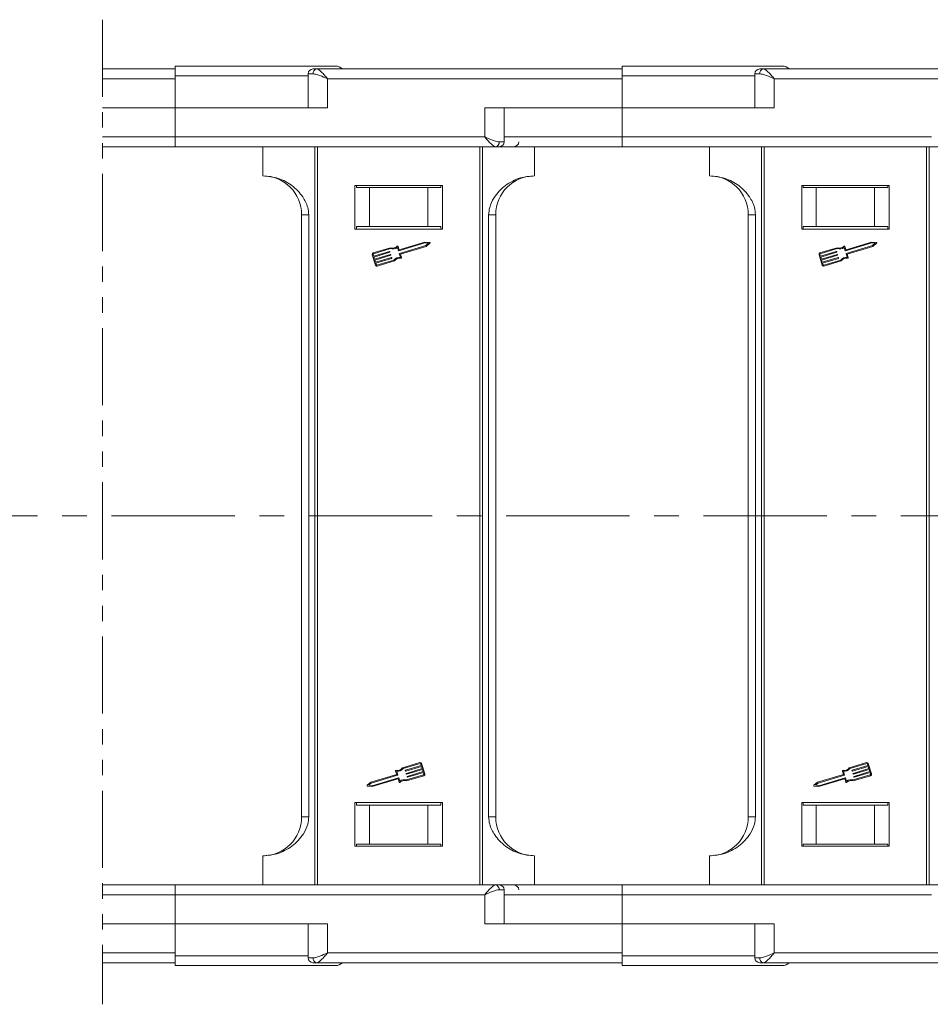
# Model space of a CAD drawing. Header units: millimetres. Extents: x 3104 to 4027, y -212 to 440.
# Tile 12 of 39: x 3700 to 3794, y -52 to 49. Entities that reach past the tile are written whole.
import ezdxf

# ---------------------------------------------------------------- set-up
doc = ezdxf.new("R2010")
doc.units = ezdxf.units.MM
doc.linetypes.add('CENTERX2', pattern=[20.32, 12.7, -2.54, 2.54, -2.54])
doc.linetypes.add('PHANTOM2', pattern=[31.75, 15.875, -3.175, 3.175, -3.175, 3.175, -3.175])

msp = doc.modelspace()

# ---------------------------------------------------------------- linework, layer by layer
at = {"color": 3, "linetype": 'PHANTOM2', "lineweight": 9, "ltscale": 0.5}
msp.add_line((3708.97, 49.082), (3708.965, -52.278), dxfattribs=at)
at = {"color": 7, "linetype": 'Continuous', "lineweight": 15}
for p, q in [((3716.471, 44.007), (3708.97, 44.007)), ((3762.471, 44.007), (3731.029, 44.007)), ((3808.471, 44.007), (3777.029, 44.007)), ((3708.97, 43.007), (3716.471, 43.007)), ((3716.471, 43.307), (3716.471, 43.007)), ((3730.147, 43.307), (3716.471, 43.307)), ((3716.471, 43.007), (3716.471, 40.007)), ((3730.147, 43.507), (3730.147, 40.007)), ((3730.657, 43.507), (3730.147, 43.507)), ((3732.147, 40.007), (3732.147, 43.007)), ((3732.147, 43.007), (3762.471, 43.007)), ((3762.471, 43.307), (3762.471, 43.007)), ((3776.147, 43.307), (3762.471, 43.307)), ((3762.471, 43.007), (3762.471, 40.007)), ((3776.147, 43.507), (3776.147, 40.007)), ((3776.657, 43.507), (3776.147, 43.507)), ((3778.147, 40.007), (3778.147, 43.007)), ((3778.147, 43.007), (3808.471, 43.007)), ((3716.471, 40.007), (3708.97, 40.007)), ((3716.471, 37.007), (3716.471, 40.007)), ((3716.471, 40.007), (3732.147, 40.007)), ((3762.471, 40.007), (3748.326, 40.007)), ((3748.326, 40.007), (3748.326, 37.007)), ((3750.326, 36.507), (3750.326, 40.007)), ((3762.471, 37.007), (3762.471, 40.007)), ((3762.471, 40.007), (3778.147, 40.007)), ((3716.471, 37.007), (3708.969, 37.007)), ((3748.326, 37.007), (3716.471, 37.007)), ((3716.471, 36.007), (3716.471, 37.007)), ((3750.326, 36.507), (3749.817, 36.507)), ((3762.471, 37.007), (3750.326, 37.007)), ((3794.326, 37.007), (3762.471, 37.007)), ((3762.471, 36.007), (3762.471, 37.007)), ((3749.444, 36.007), (3716.471, 36.007)), ((3725.471, 33.007), (3725.471, 36.007)), ((3730.842, 36.007), (3730.842, -1.993)), ((3731.105, -1.993), (3731.105, 36.007)), ((3747.837, 36.007), (3747.837, -1.993)), ((3748.1, -1.993), (3748.1, 36.007)), ((3749.581, 36.007), (3753.471, 36.007)), ((3753.471, 36.007), (3753.471, 33.007)), ((3795.444, 36.007), (3762.471, 36.007)), ((3771.471, 33.007), (3771.471, 36.007)), ((3776.842, 36.007), (3776.842, -1.993)), ((3777.105, -1.993), (3777.105, 36.007)), ((3793.837, 36.007), (3793.837, -1.993)), ((3794.1, -1.993), (3794.1, 36.007)), ((3734.971, 32.007), (3734.971, 27.507)), ((3743.971, 32.007), (3734.971, 32.007)), ((3735.12, 31.807), (3735.12, 32.007)), ((3735.12, 31.807), (3736.471, 31.807)), ((3736.471, 31.807), (3736.471, 27.807)), ((3742.471, 31.807), (3736.471, 31.807)), ((3742.471, 27.807), (3742.471, 31.807)), ((3742.471, 31.807), (3743.822, 31.807)), ((3743.822, 32.007), (3743.822, 31.807)), ((3743.971, 27.507), (3743.971, 32.007)), ((3789.971, 32.007), (3780.971, 32.007)), ((3780.971, 32.007), (3780.971, 27.507)), ((3781.12, 31.807), (3781.12, 32.007)), ((3781.12, 31.807), (3782.471, 31.807)), ((3782.471, 31.807), (3782.471, 27.807)), ((3788.471, 31.807), (3782.471, 31.807)), ((3788.471, 27.807), (3788.471, 31.807)), ((3788.471, 31.807), (3789.822, 31.807)), ((3789.822, 32.007), (3789.822, 31.807)), ((3789.971, 27.507), (3789.971, 32.007)), ((3730.21, 29.007), (3729.471, 29.007)), ((3729.471, 29.007), (3729.471, -1.993)), ((3730.21, -1.993), (3730.21, 29.007)), ((3748.733, 29.007), (3748.733, -1.993)), ((3749.471, 29.007), (3748.733, 29.007)), ((3749.471, -1.993), (3749.471, 29.007)), ((3776.21, 29.007), (3775.471, 29.007)), ((3775.471, 29.007), (3775.471, -1.993)), ((3776.21, -1.993), (3776.21, 29.007)), ((3734.971, 27.507), (3743.971, 27.507)), ((3736.471, 27.807), (3735.12, 27.807)), ((3735.12, 27.807), (3735.12, 27.507)), ((3742.471, 27.807), (3736.471, 27.807)), ((3743.822, 27.807), (3742.471, 27.807)), ((3743.822, 27.507), (3743.822, 27.807)), ((3780.971, 27.507), (3789.971, 27.507)), ((3782.471, 27.807), (3781.12, 27.807)), ((3781.12, 27.807), (3781.12, 27.507)), ((3788.471, 27.807), (3782.471, 27.807)), ((3789.822, 27.807), (3788.471, 27.807)), ((3789.822, 27.507), (3789.822, 27.807)), ((3738.631, 25.609), (3736.849, 25.067)), ((3738.631, 25.511), (3736.876, 24.977)), ((3739.442, 25.291), (3739.336, 25.639)), ((3739.405, 25.734), (3739.504, 25.409)), ((3742.179, 26.1), (3739.471, 25.276)), ((3742.17, 26.195), (3739.534, 25.393)), ((3739.553, 25.006), (3742.261, 25.83)), ((3739.648, 24.937), (3742.306, 25.746)), ((3742.657, 26.143), (3742.17, 26.195)), ((3742.537, 26.062), (3742.179, 26.1)), ((3742.261, 25.83), (3742.537, 26.062)), ((3742.306, 25.746), (3742.682, 26.061)), ((3784.631, 25.609), (3782.849, 25.067)), ((3784.631, 25.511), (3782.876, 24.977)), ((3785.442, 25.291), (3785.336, 25.639)), ((3785.405, 25.734), (3785.504, 25.409)), ((3788.179, 26.1), (3785.471, 25.276)), ((3788.17, 26.195), (3785.534, 25.393)), ((3785.553, 25.006), (3788.261, 25.83)), ((3785.648, 24.937), (3788.306, 25.746)), ((3788.657, 26.143), (3788.17, 26.195)), ((3788.537, 26.062), (3788.179, 26.1)), ((3788.261, 25.83), (3788.537, 26.062)), ((3788.306, 25.746), (3788.682, 26.061)), ((3736.755, 24.891), (3737.084, 23.812)), ((3736.845, 24.918), (3736.9, 24.739)), ((3736.9, 24.739), (3738.529, 25.235)), ((3738.556, 25.145), (3736.927, 24.649)), ((3736.927, 24.649), (3736.996, 24.424)), ((3736.996, 24.424), (3738.625, 24.92)), ((3738.652, 24.83), (3737.023, 24.334)), ((3737.023, 24.334), (3737.091, 24.109)), ((3737.091, 24.109), (3738.721, 24.605)), ((3738.748, 24.515), (3737.119, 24.02)), ((3737.232, 23.809), (3738.986, 24.343)), ((3738.558, 25.219), (3738.572, 25.174)), ((3738.654, 24.904), (3738.668, 24.859)), ((3738.75, 24.59), (3738.763, 24.545)), ((3739.643, 24.629), (3739.538, 24.977)), ((3739.754, 24.589), (3739.648, 24.937)), ((3782.755, 24.891), (3783.084, 23.812)), ((3782.845, 24.918), (3782.9, 24.739)), ((3782.9, 24.739), (3784.529, 25.235)), ((3784.556, 25.145), (3782.927, 24.649)), ((3782.927, 24.649), (3782.996, 24.424)), ((3782.996, 24.424), (3784.625, 24.92)), ((3784.652, 24.83), (3783.023, 24.334)), ((3783.023, 24.334), (3783.091, 24.109)), ((3783.091, 24.109), (3784.721, 24.605)), ((3784.748, 24.515), (3783.119, 24.02)), ((3783.232, 23.809), (3784.986, 24.343)), ((3784.558, 25.219), (3784.572, 25.174)), ((3784.654, 24.904), (3784.668, 24.859)), ((3784.75, 24.59), (3784.763, 24.545)), ((3785.643, 24.629), (3785.538, 24.977)), ((3785.754, 24.589), (3785.648, 24.937)), ((3737.119, 24.02), (3737.174, 23.84)), ((3737.26, 23.719), (3739.042, 24.261)), ((3783.119, 24.02), (3783.174, 23.84)), ((3783.26, 23.719), (3785.042, 24.261)), ((3729.471, -1.993), (3729.471, -32.993)), ((3730.21, -32.993), (3730.21, -1.993)), ((3730.842, -1.993), (3730.842, -39.993)), ((3731.105, -39.993), (3731.105, -1.993)), ((3747.837, -1.993), (3747.837, -39.993)), ((3748.1, -39.993), (3748.1, -1.993)), ((3748.733, -1.993), (3748.733, -32.993)), ((3749.471, -32.993), (3749.471, -1.993)), ((3775.471, -1.993), (3775.471, -32.993)), ((3776.21, -32.993), (3776.21, -1.993)), ((3776.842, -1.993), (3776.842, -39.993)), ((3777.105, -39.993), (3777.105, -1.993)), ((3793.837, -1.993), (3793.837, -39.993)), ((3794.1, -39.993), (3794.1, -1.993)), ((3739.159, -28.263), (3739.265, -28.61)), ((3739.27, -28.303), (3739.375, -28.651)), ((3741.653, -27.392), (3739.871, -27.935)), ((3741.681, -27.482), (3739.926, -28.016)), ((3740.163, -28.263), (3740.149, -28.218)), ((3740.165, -28.189), (3741.794, -27.693)), ((3741.821, -27.783), (3740.192, -28.279)), ((3740.261, -28.504), (3741.89, -28.008)), ((3741.917, -28.098), (3740.288, -28.594)), ((3740.357, -28.818), (3741.986, -28.323)), ((3741.794, -27.693), (3741.739, -27.514)), ((3741.89, -28.008), (3741.821, -27.783)), ((3742.158, -28.565), (3741.829, -27.486)), ((3741.986, -28.323), (3741.917, -28.098)), ((3785.159, -28.263), (3785.265, -28.61)), ((3785.27, -28.303), (3785.375, -28.651)), ((3787.653, -27.392), (3785.871, -27.935)), ((3787.681, -27.482), (3785.926, -28.016)), ((3786.163, -28.263), (3786.149, -28.218)), ((3786.165, -28.189), (3787.794, -27.693)), ((3787.821, -27.783), (3786.192, -28.279)), ((3786.261, -28.504), (3787.89, -28.008)), ((3787.917, -28.098), (3786.288, -28.594)), ((3786.357, -28.818), (3787.986, -28.323)), ((3787.794, -27.693), (3787.739, -27.514)), ((3787.89, -28.008), (3787.821, -27.783)), ((3788.158, -28.565), (3787.829, -27.486)), ((3787.986, -28.323), (3787.917, -28.098)), ((3739.265, -28.61), (3736.606, -29.42)), ((3739.36, -28.68), (3736.652, -29.504)), ((3736.734, -29.774), (3739.442, -28.949)), ((3736.743, -29.869), (3739.379, -29.067)), ((3739.508, -29.408), (3739.409, -29.082)), ((3739.471, -28.965), (3739.577, -29.313)), ((3740.259, -28.578), (3740.245, -28.533)), ((3740.281, -29.283), (3742.064, -28.741)), ((3740.282, -29.185), (3742.036, -28.651)), ((3740.355, -28.893), (3740.341, -28.848)), ((3742.013, -28.412), (3740.384, -28.908)), ((3742.068, -28.592), (3742.013, -28.412)), ((3785.265, -28.61), (3782.606, -29.42)), ((3785.36, -28.68), (3782.652, -29.504)), ((3782.734, -29.774), (3785.442, -28.949)), ((3782.743, -29.869), (3785.379, -29.067)), ((3785.508, -29.408), (3785.409, -29.082)), ((3785.471, -28.965), (3785.577, -29.313)), ((3786.259, -28.578), (3786.245, -28.533)), ((3786.281, -29.283), (3788.064, -28.741)), ((3786.282, -29.185), (3788.036, -28.651)), ((3786.355, -28.893), (3786.341, -28.848)), ((3788.013, -28.412), (3786.384, -28.908)), ((3788.068, -28.592), (3788.013, -28.412)), ((3736.606, -29.42), (3736.231, -29.734)), ((3736.256, -29.817), (3736.743, -29.869)), ((3736.652, -29.504), (3736.376, -29.735)), ((3736.376, -29.735), (3736.734, -29.774)), ((3782.606, -29.42), (3782.231, -29.734)), ((3782.256, -29.817), (3782.743, -29.869)), ((3782.652, -29.504), (3782.376, -29.735)), ((3782.376, -29.735), (3782.734, -29.774)), ((3743.971, -31.493), (3734.971, -31.493)), ((3734.971, -31.493), (3734.971, -35.993)), ((3735.12, -31.493), (3735.12, -31.793)), ((3735.12, -31.793), (3736.471, -31.793)), ((3736.471, -31.793), (3736.471, -35.793)), ((3742.471, -31.793), (3736.471, -31.793)), ((3742.471, -35.793), (3742.471, -31.793)), ((3742.471, -31.793), (3743.822, -31.793)), ((3743.822, -31.793), (3743.822, -31.493)), ((3743.971, -35.993), (3743.971, -31.493)), ((3780.971, -31.493), (3780.971, -35.993)), ((3789.971, -31.493), (3780.971, -31.493)), ((3781.12, -31.493), (3781.12, -31.793)), ((3781.12, -31.793), (3782.471, -31.793)), ((3782.471, -31.793), (3782.471, -35.793)), ((3788.471, -31.793), (3782.471, -31.793)), ((3788.471, -35.793), (3788.471, -31.793)), ((3788.471, -31.793), (3789.822, -31.793)), ((3789.822, -31.793), (3789.822, -31.493)), ((3789.971, -35.993), (3789.971, -31.493)), ((3729.471, -32.993), (3730.21, -32.993)), ((3749.471, -32.993), (3748.733, -32.993)), ((3775.471, -32.993), (3776.21, -32.993)), ((3734.971, -35.993), (3743.971, -35.993)), ((3735.12, -35.793), (3736.471, -35.793)), ((3735.12, -35.993), (3735.12, -35.793)), ((3736.471, -35.793), (3742.471, -35.793)), ((3743.822, -35.793), (3742.471, -35.793)), ((3743.822, -35.793), (3743.822, -35.993)), ((3780.971, -35.993), (3789.971, -35.993)), ((3781.12, -35.793), (3782.471, -35.793)), ((3781.12, -35.993), (3781.12, -35.793)), ((3782.471, -35.793), (3788.471, -35.793)), ((3789.822, -35.793), (3788.471, -35.793)), ((3789.822, -35.793), (3789.822, -35.993)), ((3725.471, -39.993), (3725.471, -36.993)), ((3753.471, -39.993), (3753.471, -36.993)), ((3771.471, -39.993), (3771.471, -36.993)), ((3716.471, -40.993), (3716.471, -39.993)), ((3716.471, -39.993), (3749.444, -39.993)), ((3749.444, -39.993), (3753.471, -39.993)), ((3749.817, -40.493), (3750.326, -40.493)), ((3750.326, -43.993), (3750.326, -40.493)), ((3762.471, -40.993), (3762.471, -39.993)), ((3762.471, -39.993), (3795.444, -39.993)), ((3708.966, -40.993), (3716.471, -40.993)), ((3716.471, -43.993), (3716.471, -40.993)), ((3716.471, -40.993), (3748.326, -40.993)), ((3748.326, -40.993), (3748.326, -43.993)), ((3750.326, -40.993), (3762.471, -40.993)), ((3762.471, -40.993), (3794.326, -40.993)), ((3762.471, -43.993), (3762.471, -40.993)), ((3708.966, -43.993), (3716.471, -43.993)), ((3732.147, -43.993), (3716.471, -43.993)), ((3716.471, -43.993), (3716.471, -46.993)), ((3730.147, -43.993), (3730.147, -47.493)), ((3732.147, -46.993), (3732.147, -43.993)), ((3748.326, -43.993), (3762.471, -43.993)), ((3778.147, -43.993), (3762.471, -43.993)), ((3762.471, -43.993), (3762.471, -46.993)), ((3776.147, -43.993), (3776.147, -47.493)), ((3778.147, -46.993), (3778.147, -43.993)), ((3716.471, -46.993), (3708.966, -46.993)), ((3716.471, -46.993), (3716.471, -47.293)), ((3716.471, -47.293), (3730.147, -47.293)), ((3730.147, -47.493), (3730.657, -47.493)), ((3762.471, -46.993), (3732.147, -46.993)), ((3762.471, -46.993), (3762.471, -47.293)), ((3762.471, -47.293), (3776.147, -47.293)), ((3776.147, -47.493), (3776.657, -47.493)), ((3808.471, -46.993), (3778.147, -46.993)), ((3708.966, -47.993), (3716.471, -47.993)), ((3731.029, -47.993), (3762.471, -47.993)), ((3777.029, -47.993), (3808.471, -47.993))]:
    msp.add_line(p, q, dxfattribs=at)
at = {"color": 1, "linetype": 'CENTERX2', "lineweight": 13}
msp.add_line((3905.48, -1.993), (3394.299, -1.993), dxfattribs=at)
at = {"color": 7, "linetype": 'Continuous', "lineweight": 15}
for centre, radius, start, end in [((3730.647, 43.507), 0.5, 90, 180), ((3731.104, 43.562), 0.451, 99.5202, 187.08135), ((3732.971, 43.307), 1, 44.87138, 90), ((3776.647, 43.507), 0.5, 90, 180), ((3777.104, 43.562), 0.451, 99.5202, 187.08135), ((3778.971, 43.307), 1, 44.87138, 90), ((3749.37, 36.451), 0.451, 279.5202, 7.08135), ((3749.826, 36.507), 0.5, 270, 0), ((3751.332, 36.507), 0.5, 270, 0), ((3725.471, 29.007), 4, 0, 90), ((3753.471, 29.007), 4, 90, 180), ((3771.471, 29.007), 4, 0, 90), ((3738.857, 26.27), 0.698, 251.11204, 312.44471), ((3738.857, 26.27), 0.792, 253.37041, 307.16635), ((3739.36, 25.72), 0.047, 16.9297, 132.44471), ((3739.527, 25.415), 0.0235, 196.9297, 286.9297), ((3742.652, 26.097), 0.047, 309.95116, 83.90824), ((3784.857, 26.27), 0.698, 251.11204, 312.44471), ((3784.857, 26.27), 0.792, 253.37041, 307.16635), ((3785.36, 25.72), 0.047, 16.9297, 132.44471), ((3785.527, 25.415), 0.0235, 196.9297, 286.9297), ((3788.652, 26.097), 0.047, 309.95116, 83.90824), ((3736.89, 24.932), 0.141, 106.9297, 196.9297), ((3736.89, 24.932), 0.047, 106.9297, 196.9297), ((3738.536, 25.212), 0.0235, 16.9297, 106.9297), ((3738.55, 25.167), 0.0235, 286.9297, 16.9297), ((3738.632, 24.897), 0.0235, 16.9297, 106.9297), ((3738.645, 24.853), 0.0235, 286.9297, 16.9297), ((3738.727, 24.583), 0.0235, 16.9297, 106.9297), ((3738.741, 24.538), 0.0235, 286.9297, 16.9297), ((3739.598, 23.839), 0.792, 86.69305, 140.48899), ((3739.598, 23.839), 0.698, 81.41469, 142.74736), ((3739.464, 25.298), 0.0235, 196.9297, 286.9297), ((3739.56, 24.984), 0.0235, 106.9297, 196.9297), ((3739.709, 24.575), 0.047, 261.41469, 16.9297), ((3782.89, 24.932), 0.141, 106.9297, 196.9297), ((3782.89, 24.932), 0.047, 106.9297, 196.9297), ((3784.536, 25.212), 0.0235, 16.9297, 106.9297), ((3784.55, 25.167), 0.0235, 286.9297, 16.9297), ((3784.632, 24.897), 0.0235, 16.9297, 106.9297), ((3784.645, 24.853), 0.0235, 286.9297, 16.9297), ((3784.727, 24.583), 0.0235, 16.9297, 106.9297), ((3784.741, 24.538), 0.0235, 286.9297, 16.9297), ((3785.598, 23.839), 0.792, 86.69305, 140.48899), ((3785.598, 23.839), 0.698, 81.41469, 142.74736), ((3785.464, 25.298), 0.0235, 196.9297, 286.9297), ((3785.56, 24.984), 0.0235, 106.9297, 196.9297), ((3785.709, 24.575), 0.047, 261.41469, 16.9297), ((3737.218, 23.854), 0.141, 196.9297, 286.9297), ((3737.218, 23.854), 0.047, 196.9297, 286.9297), ((3783.218, 23.854), 0.141, 196.9297, 286.9297), ((3783.218, 23.854), 0.047, 196.9297, 286.9297), ((3739.204, -28.249), 0.047, 81.41469, 196.9297), ((3739.315, -27.512), 0.698, 261.41469, 322.74736), ((3739.315, -27.512), 0.792, 266.69305, 320.48899), ((3740.172, -28.212), 0.0235, 106.9297, 196.9297), ((3740.186, -28.257), 0.0235, 196.9297, 286.9297), ((3741.694, -27.527), 0.141, 16.9297, 106.9297), ((3741.694, -27.527), 0.047, 16.9297, 106.9297), ((3785.204, -28.249), 0.047, 81.41469, 196.9297), ((3785.315, -27.512), 0.698, 261.41469, 322.74736), ((3785.315, -27.512), 0.792, 266.69305, 320.48899), ((3786.172, -28.212), 0.0235, 106.9297, 196.9297), ((3786.186, -28.257), 0.0235, 196.9297, 286.9297), ((3787.694, -27.527), 0.141, 16.9297, 106.9297), ((3787.694, -27.527), 0.047, 16.9297, 106.9297), ((3739.353, -28.657), 0.0235, 286.9297, 16.9297), ((3739.386, -29.089), 0.0235, 16.9297, 106.9297), ((3739.449, -28.972), 0.0235, 16.9297, 106.9297), ((3740.055, -29.944), 0.792, 73.37041, 127.16635), ((3740.055, -29.944), 0.698, 71.11204, 132.44471), ((3740.268, -28.526), 0.0235, 106.9297, 196.9297), ((3740.281, -28.571), 0.0235, 196.9297, 286.9297), ((3740.363, -28.841), 0.0235, 106.9297, 196.9297), ((3740.377, -28.886), 0.0235, 196.9297, 286.9297), ((3742.023, -28.606), 0.047, 286.9297, 16.9297), ((3742.023, -28.606), 0.141, 286.9297, 16.9297), ((3785.353, -28.657), 0.0235, 286.9297, 16.9297), ((3785.386, -29.089), 0.0235, 16.9297, 106.9297), ((3785.449, -28.972), 0.0235, 16.9297, 106.9297), ((3786.055, -29.944), 0.792, 73.37041, 127.16635), ((3786.055, -29.944), 0.698, 71.11204, 132.44471), ((3786.268, -28.526), 0.0235, 106.9297, 196.9297), ((3786.281, -28.571), 0.0235, 196.9297, 286.9297), ((3786.363, -28.841), 0.0235, 106.9297, 196.9297), ((3786.377, -28.886), 0.0235, 196.9297, 286.9297), ((3788.023, -28.606), 0.047, 286.9297, 16.9297), ((3788.023, -28.606), 0.141, 286.9297, 16.9297), ((3736.261, -29.77), 0.047, 129.95116, 263.90824), ((3739.553, -29.394), 0.047, 196.9297, 312.44471), ((3782.261, -29.77), 0.047, 129.95116, 263.90824), ((3785.553, -29.394), 0.047, 196.9297, 312.44471), ((3725.471, -32.993), 4, 270, 0), ((3753.471, -32.993), 4, 180, 270), ((3771.471, -32.993), 4, 270, 0), ((3749.37, -40.438), 0.451, 352.91869, 80.47981), ((3749.826, -40.493), 0.5, 0, 90), ((3751.332, -40.493), 0.5, 0, 90), ((3730.647, -47.493), 0.5, 180, 270), ((3731.104, -47.549), 0.451, 172.91869, 260.47981), ((3776.647, -47.493), 0.5, 180, 270), ((3777.104, -47.549), 0.451, 172.91869, 260.47981), ((3732.971, -47.293), 1, 270, 315.47936), ((3778.971, -47.293), 1, 270, 315.47936)]:
    msp.add_arc(centre, radius, start, end, dxfattribs=at)
for points, knots in [([(3732.971, 44.307), (3732.918, 44.307), (3732.807, 44.307), (3731.889, 44.307), (3730.367, 44.307), (3728.221, 44.307), (3725.583, 44.307), (3722.626, 44.307), (3719.55, 44.307), (3717.477, 44.307), (3716.471, 44.307)], [0, 0, 0, 0, 0.116516, 0.2400113, 0.3686408, 0.5, 0.6313592, 0.7599887, 0.883484, 1, 1, 1, 1]), ([(3716.471, 44.307), (3716.471, 44.296), (3716.471, 44.274), (3716.471, 44.101), (3716.471, 43.848), (3716.471, 43.566), (3716.471, 43.381), (3716.471, 43.307)], [0, 0, 0, 0, 0.2146939, 0.4293877, 0.6440816, 0.8587754, 1, 1, 1, 1]), ([(3731.029, 44.007), (3731.097, 43.99), (3731.241, 43.954), (3731.52, 43.704), (3731.83, 43.374), (3732.041, 43.129), (3732.147, 43.007)], [0, 0, 0, 0, 0.2343503, 0.4981953, 0.748869, 1, 1, 1, 1]), ([(3778.971, 44.307), (3778.918, 44.307), (3778.807, 44.307), (3777.889, 44.307), (3776.367, 44.307), (3774.221, 44.307), (3771.583, 44.307), (3768.626, 44.307), (3765.55, 44.307), (3763.477, 44.307), (3762.471, 44.307)], [0, 0, 0, 0, 0.116516, 0.2400113, 0.3686408, 0.5, 0.6313592, 0.7599887, 0.883484, 1, 1, 1, 1]), ([(3762.471, 44.307), (3762.471, 44.296), (3762.471, 44.274), (3762.471, 44.101), (3762.471, 43.848), (3762.471, 43.566), (3762.471, 43.381), (3762.471, 43.307)], [0, 0, 0, 0, 0.2146939, 0.4293877, 0.6440816, 0.8587754, 1, 1, 1, 1]), ([(3777.029, 44.007), (3777.097, 43.99), (3777.241, 43.954), (3777.52, 43.704), (3777.83, 43.374), (3778.041, 43.129), (3778.147, 43.007)], [0, 0, 0, 0, 0.23435025, 0.49819532, 0.74886904, 1, 1, 1, 1]), ([(3732.147, 43.007), (3731.878, 43.123), (3731.459, 43.304), (3730.961, 43.475), (3730.751, 43.497), (3730.657, 43.507)], [0, 0, 0, 0, 0.49841293, 0.77292805, 1, 1, 1, 1]), ([(3778.147, 43.007), (3777.878, 43.123), (3777.459, 43.304), (3776.961, 43.475), (3776.751, 43.497), (3776.657, 43.507)], [0, 0, 0, 0, 0.4984129, 0.772928, 1, 1, 1, 1]), ([(3748.326, 37.007), (3748.596, 36.891), (3749.014, 36.71), (3749.513, 36.538), (3749.722, 36.517), (3749.817, 36.507)], [0, 0, 0, 0, 0.4984129, 0.772928, 1, 1, 1, 1]), ([(3749.444, 36.007), (3749.376, 36.024), (3749.232, 36.06), (3748.953, 36.31), (3748.644, 36.639), (3748.432, 36.884), (3748.326, 37.007)], [0, 0, 0, 0, 0.23435025, 0.49819532, 0.74886904, 1, 1, 1, 1]), ([(3716.471, 36.007), (3715.465, 36.007), (3713.393, 36.007), (3710.878, 36.007), (3709.435, 36.007), (3708.969, 36.007)], [0, 0, 0, 0, 0.21362513, 0.44004632, 0.55142482, 0.55142482, 0.55142482, 0.55142482]), ([(3749.713, 36.007), (3749.707, 36.007), (3749.664, 36.007), (3749.546, 36.007), (3749.444, 36.007)], [0, 0, 0, 0, 0.142198, 1, 1, 1, 1]), ([(3762.471, 36.007), (3761.465, 36.007), (3759.393, 36.007), (3756.311, 36.007), (3753.382, 36.007), (3751.238, 36.007), (3750.303, 36.007), (3750.063, 36.007)], [0, 0, 0, 0, 0.2136251, 0.4400463, 0.6758807, 0.9167199, 1, 1, 1, 1]), ([(3730.21, 29.007), (3730.186, 29.26), (3730.124, 29.917), (3729.556, 30.999), (3728.532, 32.064), (3727.088, 32.853), (3726.015, 32.955), (3725.471, 33.007)], [0, 0, 0, 0, 0.1096723, 0.2846477, 0.5192481, 0.7563203, 1, 1, 1, 1]), ([(3753.471, 33.007), (3752.982, 32.965), (3751.914, 32.873), (3750.412, 32.087), (3749.356, 30.962), (3748.813, 29.87), (3748.756, 29.259), (3748.733, 29.007)], [0, 0, 0, 0, 0.21916195, 0.47916588, 0.7354888, 0.89061703, 1, 1, 1, 1]), ([(3776.21, 29.007), (3776.186, 29.26), (3776.124, 29.917), (3775.556, 30.999), (3774.532, 32.064), (3773.088, 32.853), (3772.015, 32.955), (3771.471, 33.007)], [0, 0, 0, 0, 0.1096723, 0.2846477, 0.5192481, 0.7563203, 1, 1, 1, 1]), ([(3725.471, -36.993), (3725.96, -36.951), (3727.028, -36.859), (3728.53, -36.073), (3729.586, -34.948), (3730.129, -33.856), (3730.186, -33.246), (3730.21, -32.993)], [0, 0, 0, 0, 0.219162, 0.4791659, 0.7354888, 0.890617, 1, 1, 1, 1]), ([(3748.733, -32.993), (3748.756, -33.246), (3748.818, -33.903), (3749.386, -34.985), (3750.41, -36.05), (3751.854, -36.839), (3752.927, -36.941), (3753.471, -36.993)], [0, 0, 0, 0, 0.1096723, 0.2846477, 0.5192481, 0.7563203, 1, 1, 1, 1]), ([(3771.471, -36.993), (3771.96, -36.951), (3773.028, -36.859), (3774.53, -36.073), (3775.586, -34.948), (3776.129, -33.856), (3776.186, -33.246), (3776.21, -32.993)], [0, 0, 0, 0, 0.219162, 0.4791659, 0.7354888, 0.890617, 1, 1, 1, 1]), ([(3708.966, -39.993), (3709.433, -39.993), (3710.877, -39.993), (3713.393, -39.993), (3715.465, -39.993), (3716.471, -39.993)], [0.44924532, 0.44924532, 0.44924532, 0.44924532, 0.56066964, 0.78672244, 1, 1, 1, 1]), ([(3748.326, -40.993), (3748.432, -40.871), (3748.644, -40.626), (3748.953, -40.296), (3749.232, -40.046), (3749.376, -40.01), (3749.444, -39.993)], [0, 0, 0, 0, 0.2511309, 0.5018046, 0.7656407, 1, 1, 1, 1]), ([(3749.817, -40.493), (3749.722, -40.503), (3749.513, -40.525), (3749.014, -40.696), (3748.596, -40.877), (3748.326, -40.993)], [0, 0, 0, 0, 0.2270634, 0.5015869, 1, 1, 1, 1]), ([(3749.444, -39.993), (3749.548, -39.993), (3749.656, -39.993), (3749.697, -39.993), (3749.698, -39.993)], [0, 0, 0, 0, 0.957912, 1, 1, 1, 1]), ([(3750.048, -39.993), (3750.293, -39.993), (3751.233, -39.993), (3753.382, -39.993), (3756.311, -39.993), (3759.393, -39.993), (3761.465, -39.993), (3762.471, -39.993)], [0, 0, 0, 0, 0.08477162, 0.32521893, 0.56066964, 0.78672244, 1, 1, 1, 1]), ([(3716.471, -47.293), (3716.471, -47.405), (3716.471, -47.63), (3716.471, -47.93), (3716.471, -48.156), (3716.471, -48.276), (3716.471, -48.288), (3716.471, -48.293)], [0, 0, 0, 0, 0.2146939, 0.4293877, 0.6440816, 0.8587754, 1, 1, 1, 1]), ([(3730.657, -47.493), (3730.751, -47.483), (3730.961, -47.462), (3731.459, -47.29), (3731.878, -47.109), (3732.147, -46.993)], [0, 0, 0, 0, 0.2270634, 0.5015869, 1, 1, 1, 1]), ([(3732.147, -46.993), (3732.041, -47.116), (3731.83, -47.361), (3731.52, -47.69), (3731.241, -47.94), (3731.097, -47.976), (3731.029, -47.993)], [0, 0, 0, 0, 0.2511309, 0.5018046, 0.7656407, 1, 1, 1, 1]), ([(3762.471, -47.293), (3762.471, -47.405), (3762.471, -47.63), (3762.471, -47.93), (3762.471, -48.156), (3762.471, -48.276), (3762.471, -48.288), (3762.471, -48.293)], [0, 0, 0, 0, 0.2146939, 0.4293877, 0.6440816, 0.8587754, 1, 1, 1, 1]), ([(3776.657, -47.493), (3776.751, -47.483), (3776.961, -47.462), (3777.459, -47.29), (3777.878, -47.109), (3778.147, -46.993)], [0, 0, 0, 0, 0.2270634, 0.5015869, 1, 1, 1, 1]), ([(3778.147, -46.993), (3778.041, -47.116), (3777.83, -47.361), (3777.52, -47.69), (3777.241, -47.94), (3777.097, -47.976), (3777.029, -47.993)], [0, 0, 0, 0, 0.2511309, 0.5018046, 0.7656407, 1, 1, 1, 1]), ([(3716.471, -48.293), (3717.477, -48.293), (3719.55, -48.293), (3722.626, -48.293), (3725.583, -48.293), (3728.221, -48.293), (3730.367, -48.293), (3731.889, -48.293), (3732.807, -48.293), (3732.918, -48.293), (3732.971, -48.293)], [0, 0, 0, 0, 0.116516, 0.2400113, 0.3686408, 0.5, 0.6313592, 0.7599887, 0.883484, 1, 1, 1, 1]), ([(3762.471, -48.293), (3763.477, -48.293), (3765.55, -48.293), (3768.626, -48.293), (3771.583, -48.293), (3774.221, -48.293), (3776.367, -48.293), (3777.889, -48.293), (3778.807, -48.293), (3778.918, -48.293), (3778.971, -48.293)], [0, 0, 0, 0, 0.116516, 0.2400113, 0.3686408, 0.5, 0.6313592, 0.7599887, 0.883484, 1, 1, 1, 1])]:
    msp.add_open_spline(points, degree=3, knots=knots, dxfattribs=at)
for points in [[(3731.029, 44.007), (3730.919, 44.007), (3730.7, 44.007), (3730.665, 44.007), (3730.647, 44.007)], [(3777.029, 44.007), (3776.919, 44.007), (3776.7, 44.007), (3776.665, 44.007), (3776.647, 44.007)], [(3730.647, -47.993), (3730.665, -47.993), (3730.7, -47.993), (3730.919, -47.993), (3731.029, -47.993)], [(3776.647, -47.993), (3776.665, -47.993), (3776.7, -47.993), (3776.919, -47.993), (3777.029, -47.993)]]:
    msp.add_open_spline(points, degree=3, dxfattribs=at)

doc.saveas('drawing.dxf')
